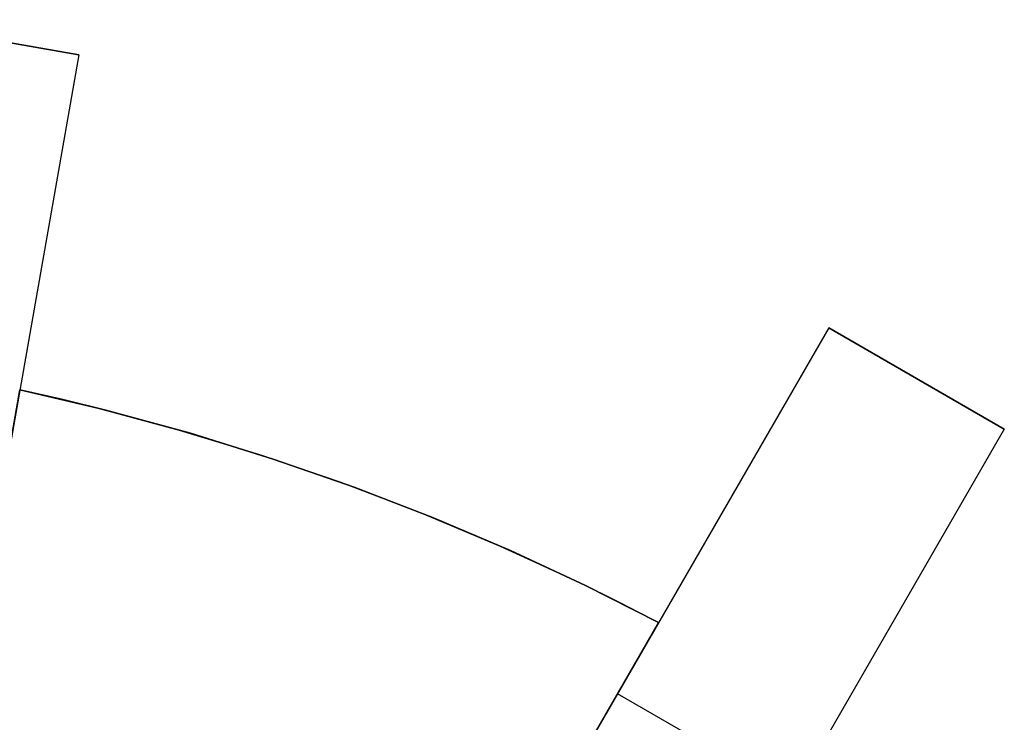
# Model space of a CAD drawing. Header units: millimetres. Extents: x 560 to 900, y 2299 to 2636.
# Tile 43 of 44: x 762 to 820, y 2595 to 2636. Entities that reach past the tile are written whole.
import ezdxf

# ---------------------------------------------------------------- set-up
doc = ezdxf.new("R2010")
doc.units = ezdxf.units.MM

msp = doc.modelspace()

# ---------------------------------------------------------------- linework, layer by layer
for points in [[(765.429, 2634.231), (753.611, 2636.315)], [(765.429, 2634.231), (753.611, 2636.315)], [(753.611, 2636.315), (765.429, 2634.231)], [(765.429, 2634.231), (756.747, 2584.991)], [(809.804, 2618.08), (784.804, 2574.779)], [(820.196, 2612.08), (809.804, 2618.08)], [(820.196, 2612.08), (809.804, 2618.08)], [(809.804, 2618.08), (820.196, 2612.08)], [(809.804, 2618.08), (820.196, 2612.08)], [(758.483, 2594.839), (761.935, 2614.417)], [(761.935, 2614.417), (758.483, 2594.839)], [(758.483, 2594.839), (761.935, 2614.417)], [(761.935, 2614.417), (758.483, 2594.839)], [(758.483, 2594.839), (761.935, 2614.417)], [(761.935, 2614.417), (758.483, 2594.839)], [(761.935, 2614.417), (766.646, 2613.31), (771.379, 2612.035), (776.125, 2610.588), (780.876, 2608.965), (785.622, 2607.162), (790.356, 2605.177), (795.066, 2603.009), (797.41, 2601.855), (799.744, 2600.656)], [(761.935, 2614.417), (766.646, 2613.31), (771.379, 2612.035), (776.125, 2610.588), (780.876, 2608.965), (785.622, 2607.162), (790.356, 2605.177), (795.066, 2603.009), (797.41, 2601.855), (799.744, 2600.656)], [(761.935, 2614.417), (764.494, 2613.836), (767.031, 2613.213), (772.033, 2611.846), (776.935, 2610.324), (781.73, 2608.654), (786.413, 2606.843), (790.979, 2604.902), (795.424, 2602.836), (799.744, 2600.656)], [(761.935, 2614.417), (764.494, 2613.836), (767.031, 2613.213), (772.033, 2611.846), (776.935, 2610.324), (781.73, 2608.654), (786.413, 2606.843), (790.979, 2604.902), (795.424, 2602.836), (799.744, 2600.656)], [(799.744, 2600.656), (795.424, 2602.836), (790.979, 2604.902), (786.413, 2606.843), (781.73, 2608.654), (776.935, 2610.324), (772.033, 2611.846), (767.031, 2613.213), (764.494, 2613.836), (761.935, 2614.417)], [(799.744, 2600.656), (795.424, 2602.836), (790.979, 2604.902), (786.413, 2606.843), (781.73, 2608.654), (776.935, 2610.324), (772.033, 2611.846), (767.031, 2613.213), (764.494, 2613.836), (761.935, 2614.417)], [(761.935, 2614.417), (766.646, 2613.31), (771.379, 2612.035), (776.125, 2610.588), (780.876, 2608.965), (785.622, 2607.162), (790.356, 2605.177), (795.066, 2603.009), (797.41, 2601.855), (799.744, 2600.656)], [(799.744, 2600.656), (795.424, 2602.836), (790.979, 2604.902), (786.413, 2606.843), (781.73, 2608.654), (776.935, 2610.324), (772.033, 2611.846), (767.031, 2613.213), (764.494, 2613.836), (761.935, 2614.417)], [(799.744, 2600.656), (795.424, 2602.836), (790.979, 2604.902), (786.413, 2606.843), (781.73, 2608.654), (776.935, 2610.324), (772.033, 2611.846), (767.031, 2613.213), (764.494, 2613.836), (761.935, 2614.417)], [(820.196, 2612.08), (795.196, 2568.779)], [(799.744, 2600.656), (789.804, 2583.439)], [(789.804, 2583.439), (799.744, 2600.656)], [(799.744, 2600.656), (789.804, 2583.439)], [(789.804, 2583.439), (799.744, 2600.656)], [(799.744, 2600.656), (789.804, 2583.439)], [(789.804, 2583.439), (799.744, 2600.656)], [(807.696, 2590.429), (797.304, 2596.429)], [(807.696, 2590.429), (797.304, 2596.429)]]:
    msp.add_lwpolyline(points)
at = {"extrusion": (0.984808, -0.173648, -1.46388e-14)}
msp.add_lwpolyline([(2702.127, 111.995), (2702.98, 111.98), (2703.833, 111.937), (2704.683, 111.864), (2705.531, 111.762), (2706.374, 111.631), (2707.213, 111.472), (2708.046, 111.284), (2708.872, 111.068), (2709.69, 110.824), (2710.499, 110.552), (2711.298, 110.252), (2712.087, 109.925), (2712.864, 109.572), (2713.628, 109.192), (2714.379, 108.787), (2715.116, 108.355), (2715.838, 107.9), (2716.544, 107.419), (2717.233, 106.915), (2717.904, 106.388), (2718.557, 105.838), (2719.19, 105.266), (2719.804, 104.673), (2720.398, 104.059), (2720.969, 103.425), (2721.519, 102.772), (2722.047, 102.101), (2722.551, 101.412), (2723.031, 100.706), (2723.487, 99.985), (2723.918, 99.248), (2724.324, 98.497), (2724.704, 97.732), (2725.057, 96.955), (2725.384, 96.166), (2725.683, 95.367), (2725.955, 94.558), (2726.2, 93.74), (2726.416, 92.914), (2726.604, 92.081), (2726.763, 91.243), (2726.894, 90.399), (2726.996, 89.552), (2727.068, 88.701), (2727.112, 87.849), (2727.127, 86.995)], dxfattribs=at)
at = {"extrusion": (0.984808, -0.173648, 8.74481e-15)}
msp.add_lwpolyline([(2727.127, -163.005), (2727.112, -163.859), (2727.068, -164.711), (2726.996, -165.562), (2726.894, -166.409), (2726.763, -167.253), (2726.604, -168.091), (2726.416, -168.924), (2726.2, -169.75), (2725.955, -170.568), (2725.683, -171.377), (2725.384, -172.176), (2725.057, -172.965), (2724.704, -173.742), (2724.324, -174.507), (2723.918, -175.258), (2723.487, -175.995), (2723.031, -176.716), (2722.551, -177.422), (2722.047, -178.111), (2721.519, -178.782), (2720.969, -179.435), (2720.398, -180.069), (2719.804, -180.683), (2719.19, -181.276), (2718.557, -181.848), (2717.904, -182.398), (2717.233, -182.925), (2716.544, -183.429), (2715.838, -183.91), (2715.116, -184.365), (2714.379, -184.797), (2713.628, -185.202), (2712.864, -185.582), (2712.087, -185.935), (2711.298, -186.262), (2710.499, -186.562), (2709.69, -186.834), (2708.872, -187.078), (2708.046, -187.294), (2707.213, -187.482), (2706.374, -187.641), (2705.531, -187.772), (2704.683, -187.874), (2703.833, -187.947), (2702.98, -187.99), (2702.127, -188.005)], dxfattribs=at)
at = {"extrusion": (1, 0, 0)}
for points in [[(2634.231, 86.995), (2634.231, -163.005)], [(2618.08, -163.005), (2618.08, 86.995)], [(2615.08, -163.005), (2615.08, 86.995)], [(2614.417, -12.005), (2614.417, -0.005)], [(2614.417, 39.995), (2614.417, 51.995)], [(2614.417, -128.005), (2614.417, -116.005)], [(2612.08, 86.995), (2612.08, -163.005)], [(2600.656, -12.005), (2600.656, -0.005)], [(2600.656, 39.995), (2600.656, 51.995)], [(2600.656, -128.005), (2600.656, -116.005)]]:
    msp.add_lwpolyline(points, dxfattribs=at)
at = {"extrusion": (0.866025, -0.5, -1.16549e-15)}
msp.add_lwpolyline([(2672.226, 86.995), (2672.211, 87.849), (2672.168, 88.701), (2672.095, 89.552), (2671.993, 90.399), (2671.862, 91.243), (2671.703, 92.081), (2671.515, 92.914), (2671.299, 93.74), (2671.054, 94.558), (2670.782, 95.367), (2670.483, 96.166), (2670.156, 96.955), (2669.803, 97.732), (2669.423, 98.497), (2669.017, 99.248), (2668.586, 99.985), (2668.13, 100.706), (2667.65, 101.412), (2667.146, 102.101), (2666.619, 102.772), (2666.069, 103.425), (2665.497, 104.059), (2664.903, 104.673), (2664.29, 105.266), (2663.656, 105.838), (2663.003, 106.388), (2662.332, 106.915), (2661.643, 107.419), (2660.937, 107.9), (2660.215, 108.355), (2659.479, 108.787), (2658.727, 109.192), (2657.963, 109.572), (2657.186, 109.925), (2656.397, 110.252), (2655.598, 110.552), (2654.789, 110.824), (2653.971, 111.068), (2653.145, 111.284), (2652.312, 111.472), (2651.474, 111.631), (2650.63, 111.762), (2649.782, 111.864), (2648.932, 111.937), (2648.079, 111.98), (2647.226, 111.995)], dxfattribs=at)
at = {"extrusion": (0.866025, -0.5, -7.39928e-15)}
msp.add_lwpolyline([(2647.226, -188.005), (2648.079, -187.99), (2648.932, -187.947), (2649.782, -187.874), (2650.63, -187.772), (2651.474, -187.641), (2652.312, -187.482), (2653.145, -187.294), (2653.971, -187.078), (2654.789, -186.834), (2655.598, -186.562), (2656.397, -186.262), (2657.186, -185.935), (2657.963, -185.582), (2658.727, -185.202), (2659.479, -184.797), (2660.215, -184.365), (2660.937, -183.91), (2661.643, -183.429), (2662.332, -182.925), (2663.003, -182.398), (2663.656, -181.848), (2664.29, -181.276), (2664.903, -180.683), (2665.497, -180.069), (2666.069, -179.435), (2666.619, -178.782), (2667.146, -178.111), (2667.65, -177.422), (2668.13, -176.716), (2668.586, -175.995), (2669.017, -175.258), (2669.423, -174.507), (2669.803, -173.742), (2670.156, -172.965), (2670.483, -172.176), (2670.782, -171.377), (2671.054, -170.568), (2671.299, -169.75), (2671.515, -168.924), (2671.703, -168.091), (2671.862, -167.253), (2671.993, -166.409), (2672.095, -165.562), (2672.168, -164.711), (2672.211, -163.859), (2672.226, -163.005)], dxfattribs=at)
at = {"extrusion": (0.866025, -0.5, 2.09054e-15)}
msp.add_lwpolyline([(2672.226, 86.995), (2672.211, 87.849), (2672.168, 88.701), (2672.095, 89.552), (2671.993, 90.399), (2671.862, 91.243), (2671.703, 92.081), (2671.515, 92.914), (2671.299, 93.74), (2671.054, 94.558), (2670.782, 95.367), (2670.483, 96.166), (2670.156, 96.955), (2669.803, 97.732), (2669.423, 98.497), (2669.017, 99.248), (2668.586, 99.985), (2668.13, 100.706), (2667.65, 101.412), (2667.146, 102.101), (2666.619, 102.772), (2666.069, 103.425), (2665.497, 104.059), (2664.903, 104.673), (2664.29, 105.266), (2663.656, 105.838), (2663.003, 106.388), (2662.332, 106.915), (2661.643, 107.419), (2660.937, 107.9), (2660.215, 108.355), (2659.479, 108.787), (2658.727, 109.192), (2657.963, 109.572), (2657.186, 109.925), (2656.397, 110.252), (2655.598, 110.552), (2654.789, 110.824), (2653.971, 111.068), (2653.145, 111.284), (2652.312, 111.472), (2651.474, 111.631), (2650.63, 111.762), (2649.782, 111.864), (2648.932, 111.937), (2648.079, 111.98), (2647.226, 111.995)], dxfattribs=at)
at = {"extrusion": (0.866025, -0.5, -1.74746e-14)}
msp.add_lwpolyline([(2647.226, -188.005), (2648.079, -187.99), (2648.932, -187.947), (2649.782, -187.874), (2650.63, -187.772), (2651.474, -187.641), (2652.312, -187.482), (2653.145, -187.294), (2653.971, -187.078), (2654.789, -186.834), (2655.598, -186.562), (2656.397, -186.262), (2657.186, -185.935), (2657.963, -185.582), (2658.727, -185.202), (2659.479, -184.797), (2660.215, -184.365), (2660.937, -183.91), (2661.643, -183.429), (2662.332, -182.925), (2663.003, -182.398), (2663.656, -181.848), (2664.29, -181.276), (2664.903, -180.683), (2665.497, -180.069), (2666.069, -179.435), (2666.619, -178.782), (2667.146, -178.111), (2667.65, -177.422), (2668.13, -176.716), (2668.586, -175.995), (2669.017, -175.258), (2669.423, -174.507), (2669.803, -173.742), (2670.156, -172.965), (2670.483, -172.176), (2670.782, -171.377), (2671.054, -170.568), (2671.299, -169.75), (2671.515, -168.924), (2671.703, -168.091), (2671.862, -167.253), (2671.993, -166.409), (2672.095, -165.562), (2672.168, -164.711), (2672.211, -163.859), (2672.226, -163.005)], dxfattribs=at)
at = {"extrusion": (0.866025, -0.5, -1.55064e-16)}
msp.add_lwpolyline([(2647.226, 111.995), (2648.079, 111.98), (2648.932, 111.937), (2649.782, 111.864), (2650.63, 111.762), (2651.474, 111.631), (2652.312, 111.472), (2653.145, 111.284), (2653.971, 111.068), (2654.789, 110.824), (2655.598, 110.552), (2656.397, 110.252), (2657.186, 109.925), (2657.963, 109.572), (2658.727, 109.192), (2659.479, 108.787), (2660.215, 108.355), (2660.937, 107.9), (2661.643, 107.419), (2662.332, 106.915), (2663.003, 106.388), (2663.656, 105.838), (2664.29, 105.266), (2664.903, 104.673), (2665.497, 104.059), (2666.069, 103.425), (2666.619, 102.772), (2667.146, 102.101), (2667.65, 101.412), (2668.13, 100.706), (2668.586, 99.985), (2669.017, 99.248), (2669.423, 98.497), (2669.803, 97.732), (2670.156, 96.955), (2670.483, 96.166), (2670.782, 95.367), (2671.054, 94.558), (2671.299, 93.74), (2671.515, 92.914), (2671.703, 92.081), (2671.862, 91.243), (2671.993, 90.399), (2672.095, 89.552), (2672.168, 88.701), (2672.211, 87.849), (2672.226, 86.995)], dxfattribs=at)
at = {"extrusion": (0.866025, -0.5, -3.47948e-14)}
msp.add_lwpolyline([(2672.226, -163.005), (2672.211, -163.859), (2672.168, -164.711), (2672.095, -165.562), (2671.993, -166.409), (2671.862, -167.253), (2671.703, -168.091), (2671.515, -168.924), (2671.299, -169.75), (2671.054, -170.568), (2670.782, -171.377), (2670.483, -172.176), (2670.156, -172.965), (2669.803, -173.742), (2669.423, -174.507), (2669.017, -175.258), (2668.586, -175.995), (2668.13, -176.716), (2667.65, -177.422), (2667.146, -178.111), (2666.619, -178.782), (2666.069, -179.435), (2665.497, -180.069), (2664.903, -180.683), (2664.29, -181.276), (2663.656, -181.848), (2663.003, -182.398), (2662.332, -182.925), (2661.643, -183.429), (2660.937, -183.91), (2660.215, -184.365), (2659.479, -184.797), (2658.727, -185.202), (2657.963, -185.582), (2657.186, -185.935), (2656.397, -186.262), (2655.598, -186.562), (2654.789, -186.834), (2653.971, -187.078), (2653.145, -187.294), (2652.312, -187.482), (2651.474, -187.641), (2650.63, -187.772), (2649.782, -187.874), (2648.932, -187.947), (2648.079, -187.99), (2647.226, -188.005)], dxfattribs=at)
at = {"extrusion": (0.866025, -0.5, -3.89466e-15)}
msp.add_lwpolyline([(2647.226, 111.995), (2646.543, 112.007), (2645.861, 112.042), (2645.181, 112.1), (2644.502, 112.181), (2643.828, 112.286), (2643.157, 112.413), (2642.49, 112.564), (2641.83, 112.737), (2641.175, 112.932), (2640.528, 113.15), (2639.889, 113.389), (2639.258, 113.651), (2638.636, 113.934), (2638.024, 114.237), (2637.424, 114.562), (2636.834, 114.907), (2636.257, 115.271), (2635.692, 115.656), (2635.141, 116.059), (2634.604, 116.481), (2634.082, 116.921), (2633.575, 117.378), (2633.084, 117.853), (2632.609, 118.344), (2632.152, 118.851), (2631.712, 119.373), (2631.29, 119.91), (2630.886, 120.461), (2630.502, 121.026), (2630.137, 121.603), (2629.793, 122.193), (2629.468, 122.794), (2629.164, 123.405), (2628.882, 124.027), (2628.62, 124.658), (2628.381, 125.297), (2628.163, 125.945), (2627.967, 126.599), (2627.794, 127.26), (2627.644, 127.926), (2627.517, 128.597), (2627.412, 129.272), (2627.331, 129.95), (2627.272, 130.63), (2627.237, 131.312), (2627.226, 131.995)], dxfattribs=at)
at = {"extrusion": (0.866025, -0.5, -2.783e-14)}
msp.add_lwpolyline([(2627.226, -208.005), (2627.237, -207.322), (2627.272, -206.64), (2627.331, -205.96), (2627.412, -205.282), (2627.517, -204.607), (2627.644, -203.936), (2627.794, -203.27), (2627.967, -202.609), (2628.163, -201.955), (2628.381, -201.307), (2628.62, -200.668), (2628.882, -200.037), (2629.164, -199.415), (2629.468, -198.804), (2629.793, -198.203), (2630.137, -197.613), (2630.502, -197.036), (2630.886, -196.471), (2631.29, -195.92), (2631.712, -195.383), (2632.152, -194.861), (2632.609, -194.354), (2633.084, -193.863), (2633.575, -193.388), (2634.082, -192.931), (2634.604, -192.491), (2635.141, -192.069), (2635.692, -191.666), (2636.257, -191.281), (2636.834, -190.917), (2637.424, -190.572), (2638.024, -190.247), (2638.636, -189.944), (2639.258, -189.661), (2639.889, -189.399), (2640.528, -189.16), (2641.175, -188.942), (2641.83, -188.747), (2642.49, -188.574), (2643.157, -188.423), (2643.828, -188.296), (2644.502, -188.191), (2645.181, -188.11), (2645.861, -188.052), (2646.543, -188.017), (2647.226, -188.005)], dxfattribs=at)

doc.saveas('drawing.dxf')
